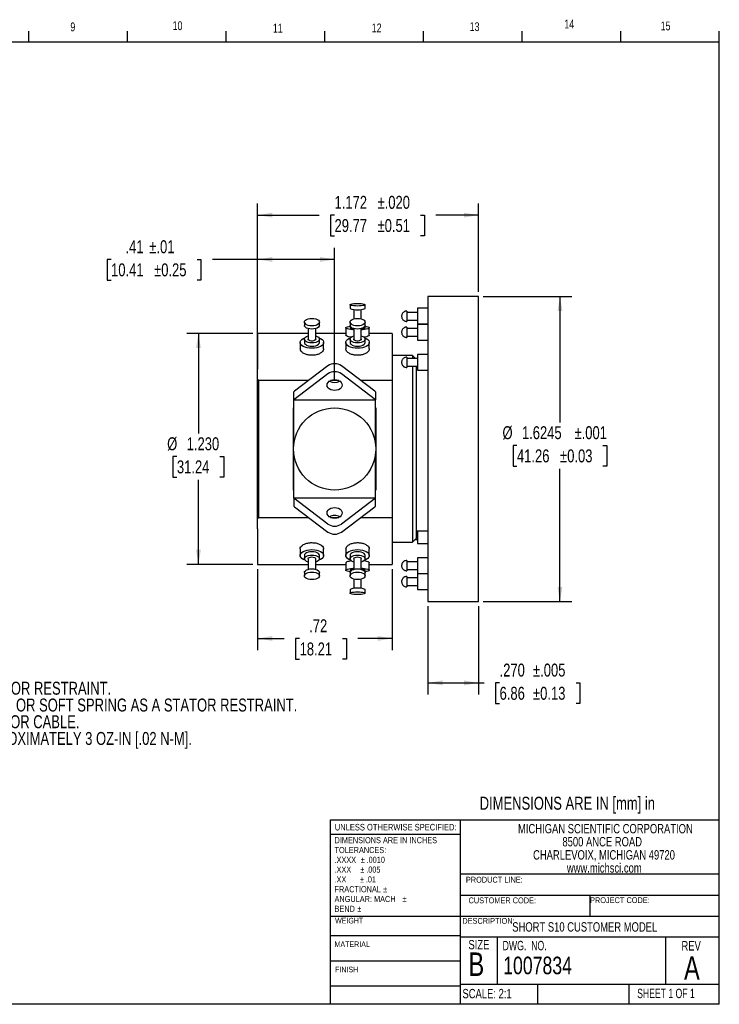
# Model space of a CAD drawing. Header units: inches. Extents: x 0.5 to 16.4, y 0.4 to 10.9.
# Tile 12 of 12: x 8.9 to 16.4, y 0.4 to 10.9. Entities that reach past the tile are written whole.
import ezdxf

# ---------------------------------------------------------------- set-up
doc = ezdxf.new("R2010")
doc.units = ezdxf.units.IN
doc.header["$MEASUREMENT"] = 0
for name, color, linetype in [('BORDER', 1, 'Continuous'), ('DIMENSIONS', 150, 'Continuous'), ('OBJECT', 1, 'Continuous'), ('TEXT', 7, 'Continuous')]:
    doc.layers.add(name, color=color, linetype=linetype)
doc.styles.add('SLDTEXTSTYLE0', font='TXT', dxfattribs={"width": 0.75})
doc.styles.add('SLDTEXTSTYLE1', font='TXT', dxfattribs={"width": 0.694444})
doc.styles.add('SLDTEXTSTYLE2', font='TXT', dxfattribs={"width": 0.6875})
doc.dimstyles.new('SLDDIMSTYLE2', dxfattribs={"dimtxt": 0.137795, "dimasz": 0.156, "dimexe": 0, "dimexo": 0.0625, "dimgap": 0.034449, "dimtad": 0, "dimtih": 1, "dimtoh": 1, "dimdec": 3, "dimlfac": 0.5, "dimrnd": 1e-09, "dimzin": 4, "dimdsep": 46, "dimtxsty": 'SLDTEXTSTYLE0', "dimsah": 1, "dimcen": 0.09, "dimadec": 0, "dimazin": 1, "dimtfac": 1, "dimtdec": 3, "dimtofl": 0, "dimtmove": 0, "dimatfit": 3, "dimfxl": 0, "dimfrac": 2, "dimtolj": 1, "dimtzin": 12, "dimarcsym": 0})
doc.dimstyles.new('SLDDIMSTYLE3', dxfattribs={"dimtxt": 0.137795, "dimasz": 0.156, "dimexe": 0, "dimexo": 0.0625, "dimgap": 0.034449, "dimtad": 0, "dimtih": 1, "dimtoh": 1, "dimdec": 4, "dimlfac": 0.5, "dimrnd": 1e-09, "dimzin": 12, "dimdsep": 46, "dimtxsty": 'SLDTEXTSTYLE0', "dimsah": 1, "dimcen": 0.09, "dimadec": 0, "dimazin": 3, "dimtol": 1, "dimtp": 0.001, "dimtm": 0.001, "dimtfac": 1, "dimtdec": 3, "dimtofl": 0, "dimtmove": 0, "dimatfit": 3, "dimfxl": 0, "dimfrac": 2, "dimtolj": 1, "dimarcsym": 0})
doc.dimstyles.new('SLDDIMSTYLE4', dxfattribs={"dimtxt": 0.137795, "dimasz": 0.156, "dimexe": 0, "dimexo": 0.0625, "dimgap": 0.034449, "dimtad": 0, "dimtih": 1, "dimtoh": 1, "dimdec": 3, "dimlfac": 0.5, "dimrnd": 1e-09, "dimzin": 4, "dimdsep": 46, "dimtxsty": 'SLDTEXTSTYLE0', "dimsah": 1, "dimcen": 0.09, "dimadec": 0, "dimazin": 1, "dimtol": 1, "dimtp": 0.005, "dimtm": 0.005, "dimtfac": 1, "dimtdec": 3, "dimtofl": 0, "dimtmove": 0, "dimatfit": 3, "dimfxl": 0, "dimfrac": 2, "dimtolj": 1, "dimarcsym": 0})
doc.dimstyles.new('SLDDIMSTYLE5', dxfattribs={"dimtxt": 0.137795, "dimasz": 0.156, "dimexe": 0, "dimexo": 0.0625, "dimgap": 0.034449, "dimtad": 0, "dimtih": 1, "dimtoh": 1, "dimlfac": 0.5, "dimrnd": 1e-09, "dimzin": 12, "dimdsep": 46, "dimtxsty": 'SLDTEXTSTYLE0', "dimsah": 1, "dimcen": 0.09, "dimadec": 0, "dimazin": 3, "dimtfac": 1, "dimtdec": 3, "dimtofl": 0, "dimtmove": 0, "dimatfit": 3, "dimfxl": 0, "dimfrac": 2, "dimtolj": 1, "dimtzin": 12, "dimarcsym": 0})
doc.dimstyles.new('SLDDIMSTYLE6', dxfattribs={"dimtxt": 0.137795, "dimasz": 0.156, "dimexe": 0, "dimexo": 0.0625, "dimgap": 0.034449, "dimtad": 0, "dimtih": 1, "dimtoh": 1, "dimdec": 3, "dimlfac": 0.5, "dimrnd": 1e-09, "dimzin": 12, "dimdsep": 46, "dimtxsty": 'SLDTEXTSTYLE0', "dimsah": 1, "dimcen": 0.09, "dimadec": 0, "dimazin": 3, "dimtol": 1, "dimtp": 0.02, "dimtm": 0.02, "dimtfac": 1, "dimtdec": 3, "dimtofl": 0, "dimtmove": 0, "dimatfit": 3, "dimfxl": 0, "dimfrac": 2, "dimtolj": 1, "dimarcsym": 0})
doc.dimstyles.new('SLDDIMSTYLE7', dxfattribs={"dimtxt": 0.137795, "dimasz": 0.156, "dimexe": 0, "dimexo": 0.0625, "dimgap": 0.034449, "dimtad": 0, "dimtih": 1, "dimtoh": 1, "dimlfac": 0.5, "dimrnd": 1e-09, "dimzin": 12, "dimdsep": 46, "dimtxsty": 'SLDTEXTSTYLE0', "dimsah": 1, "dimcen": 0.09, "dimadec": 0, "dimazin": 3, "dimtol": 1, "dimtp": 0.01, "dimtm": 0.01, "dimtfac": 1, "dimtofl": 0, "dimtmove": 0, "dimatfit": 3, "dimfxl": 0, "dimfrac": 2, "dimtolj": 1, "dimarcsym": 0})

# ---------------------------------------------------------------- blocks, each defined once
blk = doc.blocks.new('SW_NOTE_0')
at = {"layer": 'DIMENSIONS', "color": 0, "attachment_point": 1, "style": 'SLDTEXTSTYLE0'}
for s, insert, char_height in [('Details and specifications provided in this document are purely for informational purposes and are subject to alterations. No', (0, 0.178), 0.137795), ('liability is accepted for errors or omissions. ©2020 Michigan Scientific Corporation', (0, -0.001), 0.1378)]:
    blk.add_mtext(s, dxfattribs=dict(at, insert=insert, char_height=char_height))
blk = doc.blocks.new('SW_NOTE_0_1')
at = {"layer": 'TEXT', "color": 0, "char_height": 0.065, "attachment_point": 1, "style": 'SLDTEXTSTYLE0'}
for s, insert in [('DIMENSIONS ARE IN INCHES', (0, 0.084)), ('TOLERANCES:', (0, -0.021)), ('.XXXX', (0, -0.125)), ('%%p', (0.279, -0.125)), ('.0010', (0.341, -0.125)), ('.XXX', (0, -0.229)), ('%%p', (0.275, -0.229)), ('.005', (0.337, -0.229)), ('.XX', (0, -0.334)), ('%%p', (0.271, -0.334)), ('.01', (0.333, -0.334)), ('FRACTIONAL', (0, -0.438)), ('%%p', (0.518, -0.438)), ('ANGULAR: MACH', (0, -0.542)), ('%%p', (0.723, -0.542)), ('BEND', (0, -0.647)), ('%%p', (0.242, -0.647))]:
    blk.add_mtext(s, dxfattribs=dict(at, insert=insert))
blk = doc.blocks.new('SW_NOTE_0_2')
at = {"layer": 'TEXT', "color": 0, "char_height": 0.1, "attachment_point": 2, "style": 'SLDTEXTSTYLE0'}
for s, insert in [('MICHIGAN SCIENTIFIC CORPORATION', (1.219, 0.129)), ('8500 ANCE ROAD', (1.185, -0.01)), ('CHARLEVOIX, MICHIGAN 49720', (1.204, -0.15)), ('www.michsci.com', (1.207, -0.289))]:
    blk.add_mtext(s, dxfattribs=dict(at, insert=insert))
blk = doc.blocks.new('SW_NOTE_0_5')
at = {"layer": 'DIMENSIONS', "color": 0, "char_height": 0.1378, "attachment_point": 1, "style": 'SLDTEXTSTYLE0'}
for s, insert in [('TABS TO ATTACH STATOR RESTRAINT.', (0.022, 0.067)), ('USE A FLEXIBLE CABLE OR SOFT SPRING AS A STATOR RESTRAINT.', (0.022, -0.112)), ('DO NOT USE THE STATOR CABLE.', (0.022, -0.29)), ('UNIT TORQUE IS APPROXIMATELY 3 OZ-IN [.02 N-M].', (0.022, -0.468))]:
    blk.add_mtext(s, dxfattribs=dict(at, insert=insert))
blk = doc.blocks.new('_D_1')
at = {"layer": 'DIMENSIONS'}
for p, q in [((11.411, 7.536), (10.706, 7.536)), ((10.831, 7.536), (10.831, 6.471)), ((10.602, 6.225), (10.56, 6.225)), ((10.56, 6.225), (10.56, 6.006)), ((11.06, 6.225), (11.102, 6.225)), ((11.102, 6.225), (11.102, 6.006)), ((10.56, 6.006), (10.602, 6.006)), ((10.831, 5.076), (10.831, 5.978)), ((11.102, 6.006), (11.06, 6.006)), ((11.411, 5.076), (10.706, 5.076))]:
    blk.add_line(p, q, dxfattribs=at)
for points in [[(10.831, 7.536), (10.805, 7.38), (10.857, 7.38)], [(10.831, 5.076), (10.857, 5.232), (10.805, 5.232)]]:
    blk.add_solid(points, dxfattribs=at)
at = {"layer": 'DIMENSIONS', "char_height": 0.1378, "attachment_point": 1, "style": 'SLDTEXTSTYLE0'}
for s, insert in [('%%c', (10.498, 6.43)), ('1.230', (10.706, 6.43)), ('31.24', (10.602, 6.184))]:
    blk.add_mtext(s, dxfattribs=dict(at, insert=insert))
blk = doc.blocks.new('_D_2')
at = {"layer": 'DIMENSIONS'}
for p, q in [((13.864, 7.93), (14.805, 7.93)), ((14.68, 7.93), (14.68, 6.589)), ((14.222, 6.342), (14.18, 6.342)), ((14.18, 6.342), (14.18, 6.123)), ((15.138, 6.342), (15.18, 6.342)), ((15.18, 6.342), (15.18, 6.123)), ((14.18, 6.123), (14.222, 6.123)), ((14.68, 4.681), (14.68, 6.095)), ((15.18, 6.123), (15.138, 6.123)), ((13.864, 4.681), (14.805, 4.681))]:
    blk.add_line(p, q, dxfattribs=at)
for points in [[(14.68, 7.93), (14.654, 7.774), (14.706, 7.774)], [(14.68, 4.681), (14.706, 4.837), (14.654, 4.837)]]:
    blk.add_solid(points, dxfattribs=at)
at = {"layer": 'DIMENSIONS', "char_height": 0.1378, "attachment_point": 1, "style": 'SLDTEXTSTYLE0'}
for s, insert in [('%%c', (14.068, 6.548)), ('1.6245', (14.275, 6.548)), ('±.001', (14.835, 6.548)), ('41.26', (14.222, 6.301)), ('±0.03', (14.681, 6.301))]:
    blk.add_mtext(s, dxfattribs=dict(at, insert=insert))
blk = doc.blocks.new('_D_3')
at = {"layer": 'DIMENSIONS'}
for p, q in [((13.274, 4.631), (13.274, 3.69)), ((13.814, 4.631), (13.814, 3.69)), ((13.274, 3.815), (13.814, 3.815)), ((13.814, 3.815), (13.874, 3.815)), ((14.037, 3.814), (13.995, 3.814)), ((13.995, 3.814), (13.995, 3.595)), ((14.851, 3.814), (14.893, 3.814)), ((14.893, 3.814), (14.893, 3.595)), ((13.995, 3.595), (14.037, 3.595)), ((14.893, 3.595), (14.851, 3.595))]:
    blk.add_line(p, q, dxfattribs=at)
for points in [[(13.274, 3.815), (13.43, 3.789), (13.43, 3.841)], [(13.814, 3.815), (13.658, 3.841), (13.658, 3.789)]]:
    blk.add_solid(points, dxfattribs=at)
at = {"layer": 'DIMENSIONS', "char_height": 0.1378, "attachment_point": 1, "style": 'SLDTEXTSTYLE0'}
for s, insert in [('.270', (14.037, 4.02)), ('±.005', (14.393, 4.02)), ('6.86', (14.037, 3.773)), ('±0.13', (14.393, 3.773))]:
    blk.add_mtext(s, dxfattribs=dict(at, insert=insert))
blk = doc.blocks.new('_D_4')
at = {"layer": 'DIMENSIONS'}
for p, q in [((11.461, 5.026), (11.461, 4.163)), ((12.895, 5.026), (12.895, 4.163)), ((11.461, 4.288), (11.745, 4.288)), ((11.908, 4.286), (11.866, 4.286)), ((11.866, 4.286), (11.866, 4.068)), ((12.366, 4.286), (12.408, 4.286)), ((12.408, 4.286), (12.408, 4.068)), ((12.895, 4.288), (12.529, 4.288)), ((11.866, 4.068), (11.908, 4.068)), ((12.408, 4.068), (12.366, 4.068))]:
    blk.add_line(p, q, dxfattribs=at)
for points in [[(11.461, 4.288), (11.617, 4.262), (11.617, 4.314)], [(12.895, 4.288), (12.739, 4.314), (12.739, 4.262)]]:
    blk.add_solid(points, dxfattribs=at)
at = {"layer": 'DIMENSIONS', "char_height": 0.1378, "attachment_point": 1, "style": 'SLDTEXTSTYLE0'}
for s, insert in [('.72', (12.01, 4.492)), ('18.21', (11.908, 4.245))]:
    blk.add_mtext(s, dxfattribs=dict(at, insert=insert))
blk = doc.blocks.new('_D_5')
at = {"layer": 'DIMENSIONS'}
for p, q in [((11.461, 7.586), (11.461, 8.921)), ((13.814, 7.98), (13.814, 8.921)), ((11.461, 8.796), (12.117, 8.796)), ((12.28, 8.795), (12.238, 8.795)), ((12.238, 8.795), (12.238, 8.577)), ((13.195, 8.795), (13.237, 8.795)), ((13.237, 8.795), (13.237, 8.577)), ((13.814, 8.796), (13.358, 8.796)), ((12.238, 8.577), (12.28, 8.577)), ((13.237, 8.577), (13.195, 8.577))]:
    blk.add_line(p, q, dxfattribs=at)
for points in [[(11.461, 8.796), (11.617, 8.77), (11.617, 8.822)], [(13.814, 8.796), (13.658, 8.822), (13.658, 8.77)]]:
    blk.add_solid(points, dxfattribs=at)
at = {"layer": 'DIMENSIONS', "char_height": 0.1378, "attachment_point": 1, "style": 'SLDTEXTSTYLE0'}
for s, insert in [('1.172', (12.28, 9.001)), ('±.020', (12.738, 9.001)), ('29.77', (12.28, 8.754)), ('±0.51', (12.738, 8.754))]:
    blk.add_mtext(s, dxfattribs=dict(at, insert=insert))
blk = doc.blocks.new('_D_6')
at = {"layer": 'DIMENSIONS'}
for p, q in [((11.461, 6.356), (11.461, 8.449)), ((12.281, 7.036), (12.281, 8.449)), ((9.901, 8.323), (9.859, 8.323)), ((9.859, 8.323), (9.859, 8.104)), ((10.816, 8.323), (10.858, 8.323)), ((10.858, 8.323), (10.858, 8.104)), ((11.461, 8.324), (10.979, 8.324)), ((12.281, 8.324), (11.461, 8.324)), ((9.859, 8.104), (9.901, 8.104)), ((10.858, 8.104), (10.816, 8.104))]:
    blk.add_line(p, q, dxfattribs=at)
for points in [[(11.461, 8.324), (11.617, 8.298), (11.617, 8.35)], [(12.281, 8.324), (12.125, 8.35), (12.125, 8.298)]]:
    blk.add_solid(points, dxfattribs=at)
at = {"layer": 'DIMENSIONS', "char_height": 0.1378, "attachment_point": 1, "style": 'SLDTEXTSTYLE0'}
for s, insert in [('.41', (10.054, 8.528)), ('±.01', (10.308, 8.528)), ('10.41', (9.901, 8.282)), ('±0.25', (10.359, 8.282))]:
    blk.add_mtext(s, dxfattribs=dict(at, insert=insert))

msp = doc.modelspace()

# ---------------------------------------------------------------- linework, layer by layer
at = {"layer": 'BORDER'}
for p, q in [((9.02625, 10.64207), (9.02625, 10.75404)), ((10.07625, 10.64207), (10.07625, 10.75404)), ((11.12625, 10.64207), (11.12625, 10.75404)), ((12.17625, 10.64207), (12.17625, 10.75404)), ((13.22625, 10.64207), (13.22625, 10.75404)), ((14.27625, 10.64207), (14.27625, 10.75404)), ((15.32625, 10.64207), (15.32625, 10.75404)), ((16.37625, 10.64207), (16.37625, 10.75404)), ((0.62625, 10.64207), (16.37625, 10.64207)), ((16.37625, 0.39207), (16.37625, 10.64207)), ((12.23608, 0.39207), (12.23608, 2.35642)), ((12.23608, 2.35642), (16.37625, 2.35642)), ((13.61753, 2.35642), (13.61753, 0.39207)), ((13.61753, 2.35642), (13.61753, 0.39207)), ((13.61753, 2.20208), (12.23608, 2.20208)), ((13.61753, 1.78004), (16.37625, 1.78004)), ((13.61753, 1.55532), (16.37625, 1.55532)), ((14.99689, 1.55532), (14.99689, 1.33102)), ((12.23608, 1.33236), (13.61753, 1.33236)), ((13.61753, 1.33102), (16.37625, 1.33102)), ((12.23608, 1.1258), (13.61753, 1.1258)), ((13.61753, 1.11194), (16.37625, 1.11194)), ((14.01308, 1.11194), (14.01308, 0.60496)), ((15.80432, 1.11194), (15.80432, 0.60496)), ((12.23608, 0.8558), (13.61753, 0.8558)), ((12.23608, 0.58835), (13.61753, 0.58835)), ((13.61753, 0.60496), (16.37625, 0.60496)), ((14.44067, 0.60496), (14.44067, 0.39207)), ((15.41258, 0.60496), (15.41258, 0.39207)), ((16.37625, 0.39207), (0.62625, 0.39207))]:
    msp.add_line(p, q, dxfattribs=at)
at = {"layer": 'OBJECT', "linetype": 'Continuous', "lineweight": 25}
for p, q in [((13.81397, 7.9302), (13.27397, 7.9302)), ((13.27397, 7.9302), (13.27397, 4.6812)), ((13.81397, 4.6812), (13.81397, 7.9302)), ((12.44507, 7.842), (12.44507, 7.80261)), ((12.48507, 7.79058), (12.48507, 7.69134)), ((12.56507, 7.69134), (12.56507, 7.79058)), ((12.60507, 7.80261), (12.60507, 7.842)), ((13.04897, 7.7739), (13.04897, 7.72961)), ((13.16397, 7.7589), (13.04897, 7.7589)), ((13.27397, 7.8039), (13.16397, 7.8039)), ((13.16397, 7.8039), (13.16397, 7.6339)), ((11.95907, 7.6567), (11.95907, 7.62206)), ((12.11907, 7.62206), (12.11907, 7.6567)), ((12.44507, 7.6567), (12.44507, 7.62206)), ((12.60507, 7.62206), (12.60507, 7.6567)), ((13.04897, 7.72961), (13.04897, 7.6639)), ((13.04897, 7.6789), (13.16397, 7.6789)), ((11.99907, 7.58742), (11.99907, 7.47484)), ((12.07907, 7.47484), (12.07907, 7.58742)), ((12.40007, 7.5958), (12.40007, 7.51684)), ((12.44507, 7.62206), (12.44507, 7.5958)), ((12.48507, 7.58742), (12.48507, 7.47484)), ((12.56507, 7.47484), (12.56507, 7.58742)), ((12.60507, 7.5958), (12.60507, 7.62206)), ((12.65007, 7.51684), (12.65007, 7.5958)), ((13.04897, 7.60345), (13.04897, 7.54006)), ((13.16397, 7.58845), (13.04897, 7.58845)), ((13.16397, 7.6339), (13.27397, 7.6339)), ((13.27397, 7.63345), (13.16397, 7.63345)), ((13.16397, 7.63345), (13.16397, 7.46345)), ((11.99907, 7.5357), (11.46107, 7.5357)), ((11.46107, 7.5357), (11.46107, 7.15611)), ((11.95907, 7.47484), (11.95907, 7.4402)), ((12.40007, 7.5357), (12.07907, 7.5357)), ((12.11907, 7.4402), (12.11907, 7.47484)), ((12.44507, 7.47484), (12.44507, 7.4402)), ((12.60507, 7.4402), (12.60507, 7.47484)), ((12.89502, 7.5357), (12.65007, 7.5357)), ((12.89502, 7.5357), (12.89502, 7.15611)), ((13.04897, 7.54006), (13.04897, 7.49345)), ((13.04897, 7.50845), (13.16397, 7.50845)), ((13.16397, 7.46345), (13.27397, 7.46345)), ((11.91407, 7.4402), (11.91407, 7.37078)), ((12.16407, 7.37078), (12.16407, 7.4402)), ((12.40007, 7.4402), (12.40007, 7.37076)), ((12.65007, 7.37076), (12.65007, 7.4402)), ((13.10907, 7.2997), (12.89502, 7.2997)), ((13.04897, 7.2831), (13.04897, 7.20163)), ((13.16397, 7.2681), (13.04897, 7.2681)), ((13.14067, 7.2681), (13.10907, 7.2997)), ((13.10907, 7.2997), (13.10907, 7.2681)), ((13.27397, 7.3131), (13.16397, 7.3131)), ((13.16397, 7.3131), (13.16397, 7.1431)), ((11.46107, 7.04839), (11.46107, 7.15611)), ((12.2079, 7.19003), (11.85404, 6.92141)), ((12.7081, 6.92141), (12.35424, 7.19003)), ((12.89502, 7.15611), (12.89502, 7.03414)), ((13.04897, 7.20163), (13.04897, 7.1731)), ((13.04897, 7.1881), (13.16397, 7.1881)), ((13.10907, 7.1881), (13.10907, 5.3117)), ((13.14907, 7.1881), (13.14907, 5.3517)), ((13.16397, 7.1757), (13.14907, 7.1757)), ((13.16397, 7.1431), (13.27397, 7.1431)), ((11.46107, 5.56302), (11.46107, 7.04839)), ((11.47107, 7.03414), (11.47107, 5.57726)), ((12.00255, 7.03414), (11.47107, 7.03414)), ((12.2079, 7.10517), (11.84632, 6.8307)), ((12.32553, 7.03414), (12.23661, 7.03414)), ((12.71582, 6.8307), (12.35424, 7.10517)), ((12.89502, 7.03414), (12.55959, 7.03414)), ((12.89502, 7.03414), (12.89502, 5.57726)), ((11.84632, 6.8307), (11.84632, 6.91538)), ((11.84632, 6.8307), (12.71582, 6.8307)), ((11.84632, 6.35896), (11.84632, 6.8307)), ((12.71582, 6.91538), (12.71582, 6.8307)), ((12.71582, 6.35896), (12.71582, 6.8307)), ((11.84357, 6.7432), (11.84632, 6.7432)), ((11.84357, 6.32663), (11.84357, 6.7432)), ((12.71582, 6.7432), (12.71857, 6.7432)), ((12.71857, 6.7432), (12.71857, 6.32663)), ((11.84632, 6.58131), (11.84357, 6.58131)), ((12.71857, 6.58131), (12.71582, 6.58131)), ((11.84357, 5.8682), (11.84357, 6.28478)), ((11.84632, 5.7807), (11.84632, 6.25244)), ((12.71582, 5.7807), (12.71582, 6.25244)), ((12.71857, 6.28478), (12.71857, 5.8682)), ((11.84357, 6.0301), (11.84632, 6.0301)), ((12.71582, 6.0301), (12.71857, 6.0301)), ((11.84632, 5.8682), (11.84357, 5.8682)), ((12.2079, 5.50623), (11.84632, 5.7807)), ((12.71582, 5.7807), (11.84632, 5.7807)), ((11.84632, 5.7807), (11.84632, 5.69602)), ((12.71582, 5.7807), (12.35424, 5.50623)), ((12.71857, 5.8682), (12.71582, 5.8682)), ((12.71582, 5.69602), (12.71582, 5.7807)), ((11.85404, 5.68999), (12.2079, 5.42138)), ((12.35424, 5.42138), (12.7081, 5.68999)), ((11.46107, 5.4553), (11.46107, 5.56302)), ((11.47107, 5.57726), (12.00255, 5.57726)), ((12.23661, 5.57726), (12.32553, 5.57726)), ((12.55959, 5.57726), (12.89502, 5.57726)), ((12.89502, 5.57726), (12.89502, 5.4553)), ((11.46107, 5.4553), (11.46107, 5.0757)), ((12.89502, 5.4553), (12.89502, 5.0757)), ((13.10907, 5.3117), (13.14907, 5.3517)), ((13.14907, 5.4357), (13.27397, 5.4357)), ((13.16397, 5.4233), (13.14907, 5.4233)), ((13.16397, 5.4357), (13.16397, 5.2983)), ((12.89502, 5.3117), (13.10907, 5.3117)), ((13.14067, 5.3433), (13.16397, 5.3433)), ((13.16397, 5.2983), (13.27397, 5.2983)), ((11.91407, 5.24054), (11.91407, 5.17121)), ((11.95907, 5.17121), (11.95907, 5.13657)), ((12.11907, 5.13657), (12.11907, 5.17121)), ((12.16407, 5.17121), (12.16407, 5.24054)), ((12.40007, 5.24052), (12.40007, 5.17121)), ((12.44507, 5.17121), (12.44507, 5.13657)), ((12.60507, 5.13657), (12.60507, 5.17121)), ((12.65007, 5.17121), (12.65007, 5.24052)), ((13.27397, 5.14796), (13.16397, 5.14796)), ((13.16397, 5.14796), (13.16397, 4.97796)), ((11.46107, 5.0757), (11.99907, 5.0757)), ((11.99907, 5.13657), (11.99907, 5.02398)), ((12.07907, 5.02398), (12.07907, 5.13657)), ((12.07907, 5.0757), (12.40007, 5.0757)), ((12.40007, 5.09442), (12.40007, 5.0156)), ((12.43507, 5.11247), (12.4575, 5.11666)), ((12.48507, 5.13657), (12.48507, 5.02398)), ((12.56507, 5.02398), (12.56507, 5.13657)), ((12.65007, 5.0156), (12.65007, 5.09442)), ((12.65007, 5.0757), (12.89502, 5.0757)), ((13.04897, 5.11796), (13.04897, 5.01214)), ((13.16397, 5.10296), (13.04897, 5.10296)), ((11.95907, 4.98934), (11.95907, 4.9547)), ((12.11907, 4.9547), (12.11907, 4.98934)), ((12.44507, 5.0156), (12.44507, 4.98934)), ((12.44507, 4.98934), (12.44507, 4.9547)), ((12.60507, 4.98934), (12.60507, 5.0156)), ((12.60507, 4.9547), (12.60507, 4.98934)), ((13.04897, 5.02296), (13.16397, 5.02296)), ((13.04897, 5.01214), (13.04897, 5.00796)), ((13.04897, 4.94745), (13.04897, 4.83756)), ((13.16397, 4.9325), (13.04897, 4.9325)), ((13.16397, 4.97796), (13.27397, 4.97796)), ((13.27397, 4.9775), (13.16397, 4.9775)), ((13.16397, 4.9775), (13.16397, 4.8075)), ((12.48507, 4.92006), (12.48507, 4.82083)), ((12.56507, 4.82083), (12.56507, 4.92006)), ((13.04897, 4.8525), (13.16397, 4.8525)), ((13.04897, 4.83756), (13.04897, 4.8375)), ((12.44507, 4.80879), (12.44507, 4.7694)), ((12.60507, 4.7694), (12.60507, 4.80879)), ((13.16397, 4.8075), (13.27397, 4.8075)), ((13.27397, 4.6812), (13.81397, 4.6812))]:
    msp.add_line(p, q, dxfattribs=at)
at = {"layer": 'OBJECT', "linetype": 'Continuous', "lineweight": 25, "flags": 128}
for points in [[(12.52507, 7.85589), (12.54578, 7.85542), (12.56507, 7.85403), (12.58164, 7.85183), (12.59435, 7.84895), (12.60234, 7.8456), (12.60507, 7.842), (12.60234, 7.83841), (12.59435, 7.83506), (12.58164, 7.83218), (12.56507, 7.82997), (12.54578, 7.82858), (12.52507, 7.82811), (12.50436, 7.82858), (12.48507, 7.82997), (12.4685, 7.83218), (12.45579, 7.83506), (12.4478, 7.83841), (12.44507, 7.842), (12.4478, 7.8456), (12.45579, 7.84895), (12.4685, 7.85183), (12.48507, 7.85403), (12.50436, 7.85542), (12.52507, 7.85589)], [(12.03907, 7.6967), (12.05978, 7.69534), (12.07907, 7.69134), (12.09564, 7.68499), (12.10835, 7.6767), (12.11634, 7.66705), (12.11907, 7.6567), (12.11634, 7.64635), (12.10835, 7.6367), (12.09564, 7.62842), (12.07907, 7.62206), (12.05978, 7.61807), (12.03907, 7.6167), (12.01836, 7.61807), (11.99907, 7.62206), (11.9825, 7.62842), (11.96979, 7.6367), (11.9618, 7.64635), (11.95907, 7.6567), (11.9618, 7.66705), (11.96979, 7.6767), (11.9825, 7.68499), (11.99907, 7.69134), (12.01836, 7.69534), (12.03907, 7.6967)], [(12.52507, 7.6967), (12.54578, 7.69534), (12.56507, 7.69134), (12.58164, 7.68499), (12.59435, 7.6767), (12.60234, 7.66705), (12.60507, 7.6567), (12.60234, 7.64635), (12.59435, 7.6367), (12.58164, 7.62842), (12.56507, 7.62206), (12.54578, 7.61807), (12.52507, 7.6167), (12.50436, 7.61807), (12.48507, 7.62206), (12.4685, 7.62842), (12.45579, 7.6367), (12.4478, 7.64635), (12.44507, 7.6567), (12.4478, 7.66705), (12.45579, 7.6767), (12.4685, 7.68499), (12.48507, 7.69134), (12.50436, 7.69534), (12.52507, 7.6967)], [(12.11907, 7.62206), (12.11634, 7.61171), (12.10835, 7.60206), (12.09564, 7.59378), (12.07907, 7.58742), (12.05978, 7.58342), (12.03907, 7.58206), (12.01836, 7.58342), (11.99907, 7.58742), (11.9825, 7.59378), (11.96979, 7.60206), (11.9618, 7.61171), (11.95907, 7.62206)], [(12.48507, 7.57524), (12.47423, 7.57597), (12.4516, 7.57824), (12.43218, 7.58128), (12.41682, 7.58495), (12.40619, 7.58909), (12.40075, 7.59353), (12.40075, 7.59807), (12.40619, 7.60251), (12.41682, 7.60665), (12.43218, 7.61032), (12.44507, 7.61248)], [(12.60507, 7.62206), (12.60234, 7.61171), (12.59435, 7.60206), (12.58164, 7.59378), (12.56507, 7.58742), (12.54578, 7.58342), (12.52507, 7.58206), (12.50436, 7.58342), (12.48507, 7.58742), (12.4685, 7.59378), (12.45579, 7.60206), (12.4478, 7.61171), (12.44507, 7.62206)], [(12.60507, 7.61248), (12.61796, 7.61032), (12.63332, 7.60665), (12.64395, 7.60251), (12.64939, 7.59807), (12.64939, 7.59353), (12.64395, 7.58909), (12.63332, 7.58495), (12.61796, 7.58128), (12.59854, 7.57824), (12.57591, 7.57597), (12.56507, 7.57524)], [(12.03907, 7.3777), (12.01308, 7.37906), (11.98823, 7.3831), (11.9656, 7.38963), (11.94618, 7.39838), (11.93082, 7.40895), (11.92019, 7.42088), (11.91475, 7.43366), (11.91475, 7.44673), (11.92019, 7.45951), (11.93082, 7.47145), (11.94618, 7.48202), (11.9656, 7.49076), (11.96572, 7.4908)], [(12.07907, 7.50948), (12.09564, 7.50312), (12.10835, 7.49484), (12.11634, 7.48519), (12.11907, 7.47484), (12.11634, 7.46448), (12.10835, 7.45484), (12.09564, 7.44655), (12.07907, 7.4402), (12.05978, 7.4362), (12.03907, 7.43484), (12.01836, 7.4362), (11.99907, 7.4402), (11.9825, 7.44655), (11.96979, 7.45484), (11.9618, 7.46448), (11.95907, 7.47484), (11.9618, 7.48519), (11.96979, 7.49484), (11.9825, 7.50312), (11.99907, 7.50948), (11.99907, 7.50948)], [(12.07907, 7.47484), (12.07754, 7.46936), (12.07099, 7.46278), (12.06013, 7.45783), (12.04642, 7.45518), (12.03172, 7.45518), (12.01801, 7.45783), (12.00715, 7.46278), (12.0006, 7.46936), (11.99907, 7.47484)], [(12.11242, 7.4908), (12.11254, 7.49076), (12.13196, 7.48202), (12.14732, 7.47145), (12.15795, 7.45951), (12.16339, 7.44673), (12.16339, 7.43366), (12.15795, 7.42088), (12.14732, 7.40895), (12.13196, 7.39838), (12.11254, 7.38963), (12.08991, 7.3831), (12.06506, 7.37906), (12.03907, 7.3777)], [(12.52507, 7.3777), (12.49908, 7.37906), (12.47423, 7.3831), (12.4516, 7.38963), (12.43218, 7.39838), (12.41682, 7.40895), (12.40619, 7.42088), (12.40075, 7.43366), (12.40075, 7.44673), (12.40619, 7.45951), (12.41682, 7.47145), (12.43218, 7.48202), (12.4516, 7.49076), (12.45172, 7.4908)], [(12.56507, 7.50948), (12.58164, 7.50312), (12.59435, 7.49484), (12.60234, 7.48519), (12.60507, 7.47484), (12.60234, 7.46448), (12.59435, 7.45484), (12.58164, 7.44655), (12.56507, 7.4402), (12.54578, 7.4362), (12.52507, 7.43484), (12.50436, 7.4362), (12.48507, 7.4402), (12.4685, 7.44655), (12.45579, 7.45484), (12.4478, 7.46448), (12.44507, 7.47484), (12.4478, 7.48519), (12.45579, 7.49484), (12.4685, 7.50312), (12.48507, 7.50948), (12.48507, 7.50948)], [(12.56507, 7.47484), (12.56354, 7.46936), (12.55699, 7.46278), (12.54613, 7.45783), (12.53242, 7.45518), (12.51772, 7.45518), (12.50401, 7.45783), (12.49315, 7.46278), (12.4866, 7.46936), (12.48507, 7.47484)], [(12.59842, 7.4908), (12.59854, 7.49076), (12.61796, 7.48202), (12.63332, 7.47145), (12.64395, 7.45951), (12.64939, 7.44673), (12.64939, 7.43366), (12.64395, 7.42088), (12.63332, 7.40895), (12.61796, 7.39838), (12.59854, 7.38963), (12.57591, 7.3831), (12.55106, 7.37906), (12.52507, 7.3777)], [(11.95907, 7.4402), (11.9618, 7.42984), (11.96979, 7.4202), (11.9825, 7.41191), (11.99907, 7.40555), (12.01836, 7.40156), (12.03907, 7.4002), (12.05978, 7.40156), (12.07907, 7.40555), (12.09564, 7.41191), (12.10835, 7.4202), (12.11634, 7.42984), (12.11907, 7.4402), (12.11907, 7.4402)], [(12.44507, 7.4402), (12.4478, 7.42984), (12.45579, 7.4202), (12.4685, 7.41191), (12.48507, 7.40555), (12.50436, 7.40156), (12.52507, 7.4002), (12.54578, 7.40156), (12.56507, 7.40555), (12.58164, 7.41191), (12.59435, 7.4202), (12.60234, 7.42984), (12.60507, 7.4402), (12.60507, 7.4402)], [(12.28107, 7.04354), (12.30203, 7.04159), (12.32157, 7.03587), (12.33835, 7.02677), (12.35122, 7.0149), (12.35931, 7.00109), (12.36207, 6.98627), (12.35931, 6.97144), (12.35122, 6.95763), (12.33835, 6.94577), (12.32157, 6.93666), (12.30203, 6.93094), (12.28107, 6.92899), (12.26011, 6.93094), (12.24057, 6.93666), (12.22379, 6.94577), (12.21092, 6.95763), (12.20283, 6.97144), (12.20007, 6.98627), (12.20283, 7.00109), (12.21092, 7.0149), (12.22379, 7.02677), (12.24057, 7.03587), (12.26011, 7.04159), (12.28107, 7.04354)], [(12.28107, 5.68241), (12.30203, 5.68046), (12.32157, 5.67474), (12.33835, 5.66564), (12.35122, 5.65378), (12.35931, 5.63996), (12.36207, 5.62514), (12.35931, 5.61032), (12.35122, 5.5965), (12.33835, 5.58464), (12.32157, 5.57554), (12.30203, 5.56982), (12.28107, 5.56786), (12.26011, 5.56982), (12.24057, 5.57554), (12.22379, 5.58464), (12.21092, 5.5965), (12.20283, 5.61032), (12.20007, 5.62514), (12.20283, 5.63996), (12.21092, 5.65378), (12.22379, 5.66564), (12.24057, 5.67474), (12.26011, 5.68046), (12.28107, 5.68241)], [(11.96572, 5.1206), (11.9656, 5.12065), (11.94618, 5.12939), (11.93082, 5.13996), (11.92019, 5.1519), (11.91475, 5.16468), (11.91475, 5.17774), (11.92019, 5.19052), (11.93082, 5.20246), (11.94618, 5.21303), (11.9656, 5.22177), (11.98823, 5.22831), (12.01308, 5.23234), (12.03907, 5.23371), (12.06506, 5.23234), (12.08991, 5.22831), (12.11254, 5.22177), (12.13196, 5.21303), (12.14732, 5.20246), (12.15795, 5.19052), (12.16339, 5.17774), (12.16339, 5.16468), (12.15795, 5.1519), (12.14732, 5.13996), (12.13196, 5.12939), (12.11254, 5.12065), (12.11242, 5.1206)], [(12.03907, 5.21121), (12.01836, 5.20985), (11.99907, 5.20585), (11.9825, 5.19949), (11.96979, 5.19121), (11.9618, 5.18156), (11.95907, 5.17121)], [(11.99907, 5.10193), (11.9825, 5.10828), (11.96979, 5.11657), (11.9618, 5.12622), (11.95907, 5.13657), (11.9618, 5.14692), (11.96979, 5.15657), (11.9825, 5.16485), (11.99907, 5.17121), (12.01836, 5.17521), (12.03907, 5.17657)], [(11.99907, 5.13657), (11.99924, 5.13841), (12.00326, 5.14548), (12.01212, 5.15135), (12.02462, 5.15522), (12.03907, 5.15657)], [(12.11907, 5.17121), (12.11634, 5.18156), (12.10835, 5.19121), (12.09564, 5.19949), (12.07907, 5.20585), (12.05978, 5.20985), (12.03907, 5.21121)], [(12.03907, 5.17657), (12.05978, 5.17521), (12.07907, 5.17121), (12.09564, 5.16485), (12.10835, 5.15657), (12.11634, 5.14692), (12.11907, 5.13657), (12.11634, 5.12622), (12.10835, 5.11657), (12.09564, 5.10828), (12.07907, 5.10193)], [(12.03907, 5.15657), (12.05352, 5.15522), (12.06602, 5.15135), (12.07488, 5.14548), (12.0789, 5.13841), (12.07907, 5.13657)], [(12.45172, 5.1206), (12.4516, 5.12065), (12.43218, 5.12939), (12.41682, 5.13996), (12.40619, 5.1519), (12.40075, 5.16468), (12.40075, 5.17774), (12.40619, 5.19052), (12.41682, 5.20246), (12.43218, 5.21303), (12.4516, 5.22177), (12.47423, 5.22831), (12.49908, 5.23234), (12.52507, 5.23371), (12.55106, 5.23234), (12.57591, 5.22831), (12.59854, 5.22177), (12.61796, 5.21303), (12.63332, 5.20246), (12.64395, 5.19052), (12.64939, 5.17774), (12.64939, 5.16468), (12.64395, 5.1519), (12.63332, 5.13996), (12.61796, 5.12939), (12.59854, 5.12065), (12.59842, 5.1206)], [(12.52507, 5.21121), (12.50436, 5.20985), (12.48507, 5.20585), (12.4685, 5.19949), (12.45579, 5.19121), (12.4478, 5.18156), (12.44507, 5.17121)], [(12.48507, 5.10193), (12.4685, 5.10828), (12.45579, 5.11657), (12.4478, 5.12622), (12.44507, 5.13657), (12.4478, 5.14692), (12.45579, 5.15657), (12.4685, 5.16485), (12.48507, 5.17121), (12.50436, 5.17521), (12.52507, 5.17657)], [(12.48507, 5.13657), (12.48524, 5.13841), (12.48926, 5.14548), (12.49812, 5.15135), (12.51062, 5.15522), (12.52507, 5.15657)], [(12.60507, 5.17121), (12.60234, 5.18156), (12.59435, 5.19121), (12.58164, 5.19949), (12.56507, 5.20585), (12.54578, 5.20985), (12.52507, 5.21121)], [(12.52507, 5.17657), (12.54578, 5.17521), (12.56507, 5.17121), (12.58164, 5.16485), (12.59435, 5.15657), (12.60234, 5.14692), (12.60507, 5.13657), (12.60234, 5.12622), (12.59435, 5.11657), (12.58164, 5.10828), (12.56507, 5.10193)], [(12.52507, 5.15657), (12.53952, 5.15522), (12.55202, 5.15135), (12.56088, 5.14548), (12.5649, 5.13841), (12.56507, 5.13657)], [(12.44507, 4.99893), (12.43218, 5.00108), (12.41682, 5.00475), (12.40619, 5.0089), (12.40075, 5.01334), (12.40075, 5.01787), (12.40619, 5.02231), (12.41682, 5.02646), (12.43218, 5.03013), (12.4516, 5.03316), (12.47423, 5.03543), (12.48507, 5.03617)], [(12.56507, 5.03617), (12.57591, 5.03543), (12.59854, 5.03316), (12.61796, 5.03013), (12.63332, 5.02646), (12.64395, 5.02231), (12.64939, 5.01787), (12.64939, 5.01334), (12.64395, 5.0089), (12.63332, 5.00475), (12.61796, 5.00108), (12.60507, 4.99893)], [(11.95907, 4.98934), (11.9618, 4.9997), (11.96979, 5.00934), (11.9825, 5.01763), (11.99907, 5.02398), (12.01836, 5.02798), (12.03907, 5.02934)], [(12.03907, 4.9947), (12.05978, 4.99334), (12.07907, 4.98934), (12.09564, 4.98299), (12.10835, 4.9747), (12.11634, 4.96506), (12.11907, 4.9547), (12.11634, 4.94435), (12.10835, 4.9347), (12.09564, 4.92642), (12.07907, 4.92006), (12.05978, 4.91607), (12.03907, 4.9147), (12.01836, 4.91607), (11.99907, 4.92006), (11.9825, 4.92642), (11.96979, 4.9347), (11.9618, 4.94435), (11.95907, 4.9547), (11.9618, 4.96506), (11.96979, 4.9747), (11.9825, 4.98299), (11.99907, 4.98934), (12.01836, 4.99334), (12.03907, 4.9947)], [(12.03907, 5.02934), (12.05978, 5.02798), (12.07907, 5.02398), (12.09564, 5.01763), (12.10835, 5.00934), (12.11634, 4.9997), (12.11907, 4.98934)], [(12.44507, 4.98934), (12.4478, 4.9997), (12.45579, 5.00934), (12.4685, 5.01763), (12.48507, 5.02398), (12.50436, 5.02798), (12.52507, 5.02934)], [(12.52507, 4.9947), (12.54578, 4.99334), (12.56507, 4.98934), (12.58164, 4.98299), (12.59435, 4.9747), (12.60234, 4.96506), (12.60507, 4.9547), (12.60234, 4.94435), (12.59435, 4.9347), (12.58164, 4.92642), (12.56507, 4.92006), (12.54578, 4.91607), (12.52507, 4.9147), (12.50436, 4.91607), (12.48507, 4.92006), (12.4685, 4.92642), (12.45579, 4.9347), (12.4478, 4.94435), (12.44507, 4.9547), (12.4478, 4.96506), (12.45579, 4.9747), (12.4685, 4.98299), (12.48507, 4.98934), (12.50436, 4.99334), (12.52507, 4.9947)], [(12.52507, 5.02934), (12.54578, 5.02798), (12.56507, 5.02398), (12.58164, 5.01763), (12.59435, 5.00934), (12.60234, 4.9997), (12.60507, 4.98934)], [(12.52507, 4.78329), (12.54578, 4.78282), (12.56507, 4.78143), (12.58164, 4.77923), (12.59435, 4.77635), (12.60234, 4.773), (12.60507, 4.7694), (12.60234, 4.76581), (12.59435, 4.76246), (12.58164, 4.75958), (12.56507, 4.75737), (12.54578, 4.75598), (12.52507, 4.75551), (12.50436, 4.75598), (12.48507, 4.75737), (12.4685, 4.75958), (12.45579, 4.76246), (12.4478, 4.76581), (12.44507, 4.7694), (12.4478, 4.773), (12.45579, 4.77635), (12.4685, 4.77923), (12.48507, 4.78143), (12.50436, 4.78282), (12.52507, 4.78329)]]:
    msp.add_lwpolyline(points, dxfattribs=at)
at = {"layer": 'OBJECT', "linetype": 'Continuous', "lineweight": 25}
msp.add_circle((12.28107, 6.3057), 0.438, dxfattribs=at)
for centre, radius, start, end in [((12.52507, 7.98239), 0.19678, 246.011793, 293.988207), ((12.47956, 7.63796), 0.05446, 230.712417, 275.808599), ((12.57058, 7.63796), 0.05446, 264.191402, 309.287583), ((12.28107, 7.08433), 0.12855, 55.30502, 124.69498), ((12.28107, 6.99948), 0.12855, 55.305111, 124.694889), ((12.28107, 7.11841), 0.10493, 238.763206, 301.236794), ((12.2795, 5.49618), 0.10139, 89.11425, 121.413174), ((12.28264, 5.49618), 0.10139, 58.586814, 90.885768), ((12.28107, 5.61193), 0.12855, 235.305111, 304.694889), ((12.28107, 5.52707), 0.12855, 235.30502, 304.69498), ((12.47956, 4.97345), 0.05446, 84.191401, 129.287583), ((12.57058, 4.97345), 0.05446, 50.712417, 95.808598), ((12.50567, 4.69709), 0.12709, 81.220771, 118.481323), ((12.54447, 4.69709), 0.12709, 61.518674, 98.779232)]:
    msp.add_arc(centre, radius, start, end, dxfattribs=at)
for centre, major_axis, start_param, end_param in [((11.85404, 6.82242), (0.11865, 0.13116), 1.14274505, 1.201953), ((12.7081, 6.82242), (-0.11865, 0.13116), 5.0812323, 5.14044026), ((11.85404, 5.78899), (-0.11865, 0.13116), 1.93963965, 1.9988476), ((12.7081, 5.78899), (0.11865, 0.13116), 4.2843377, 4.34354566)]:
    msp.add_ellipse(centre, major_axis=major_axis, ratio=0.41274522, start_param=start_param, end_param=end_param, dxfattribs=at)
for points, knots in [([(13.04897, 7.7739), (13.04347, 7.77345), (13.0357, 7.7728), (13.02493, 7.76862), (13.01619, 7.76359), (13.00714, 7.75535), (12.99964, 7.74448), (12.99467, 7.7311), (12.9933, 7.71582), (12.99636, 7.70046), (13.00348, 7.68682), (13.01284, 7.67676), (13.02267, 7.67022), (13.0326, 7.66606), (13.04132, 7.66414), (13.04705, 7.66396), (13.04897, 7.6639)], [0, 0, 0, 0, 0.09528596, 0.13457506, 0.20015104, 0.26970798, 0.34594344, 0.42780022, 0.51539673, 0.60966602, 0.69640747, 0.77986763, 0.84605598, 0.90043728, 0.96650824, 1, 1, 1, 1]), ([(13.04897, 7.60345), (13.04347, 7.60299), (13.0357, 7.60235), (13.02493, 7.59817), (13.0162, 7.59314), (13.00715, 7.58491), (12.99966, 7.57406), (12.99469, 7.56071), (12.9933, 7.54544), (12.99633, 7.53008), (13.00343, 7.51644), (13.01277, 7.50636), (13.0226, 7.4998), (13.03251, 7.49564), (13.04125, 7.4937), (13.047, 7.49351), (13.04897, 7.49345)], [0, 0, 0, 0, 0.09531579, 0.13458451, 0.20011049, 0.26957705, 0.34569432, 0.42742629, 0.51493033, 0.60918212, 0.6959042, 0.77931562, 0.84561624, 0.89994046, 0.96569952, 1, 1, 1, 1]), ([(12.4565, 7.49495), (12.45208, 7.49558), (12.43532, 7.49799), (12.4155, 7.50459), (12.40077, 7.51179), (12.40154, 7.51552), (12.40182, 7.51685)], [0, 0, 0, 0, 0.1230554, 0.46687387, 0.81096371, 1, 1, 1, 1]), ([(12.64832, 7.51684), (12.64872, 7.51578), (12.65001, 7.51238), (12.63686, 7.50547), (12.61684, 7.49851), (12.59865, 7.49573), (12.59259, 7.4948)], [0, 0, 0, 0, 0.15233413, 0.49092517, 0.83034859, 1, 1, 1, 1]), ([(12.16257, 7.37073), (12.163, 7.36865), (12.16482, 7.35973), (12.15374, 7.34294), (12.13025, 7.32368), (12.09548, 7.30924), (12.06359, 7.30365), (12.03107, 7.30239), (11.99831, 7.30545), (11.96068, 7.31721), (11.93228, 7.33489), (11.9158, 7.35395), (11.91564, 7.36593), (11.91557, 7.37083)], [0, 0, 0, 0, 0.03262644, 0.13941978, 0.24639169, 0.35384884, 0.46134563, 0.49660819, 0.60358883, 0.71055647, 0.81786878, 0.92542884, 1, 1, 1, 1]), ([(12.64832, 7.37075), (12.64871, 7.36764), (12.64998, 7.35762), (12.63713, 7.33998), (12.61181, 7.32124), (12.57586, 7.30772), (12.53441, 7.30168), (12.50137, 7.30357), (12.47052, 7.30951), (12.44191, 7.31941), (12.41517, 7.33776), (12.40081, 7.35606), (12.40156, 7.36692), (12.40182, 7.37078)], [0, 0, 0, 0, 0.04804065, 0.15481968, 0.26186136, 0.36936607, 0.47681472, 0.58376936, 0.6184537, 0.72591861, 0.83337611, 0.94091838, 1, 1, 1, 1]), ([(13.04897, 7.2831), (13.04358, 7.28266), (13.0359, 7.28204), (13.02516, 7.27794), (13.0163, 7.27289), (13.00709, 7.26452), (12.99947, 7.25341), (12.99453, 7.23975), (12.99334, 7.22429), (12.99664, 7.20889), (13.00399, 7.19531), (13.01352, 7.18537), (13.02349, 7.17902), (13.03497, 7.17427), (13.04356, 7.17355), (13.04897, 7.1731)], [0, 0, 0, 0, 0.09345851, 0.13297626, 0.19914245, 0.26995319, 0.34783258, 0.43133827, 0.52005715, 0.61436415, 0.70141759, 0.78572593, 0.85104952, 0.90618955, 1, 1, 1, 1]), ([(11.46107, 7.04839), (11.46265, 7.04596), (11.46584, 7.04108), (11.46932, 7.03646), (11.47107, 7.03414)], [0, 0, 0, 0, 0.497628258, 1, 1, 1, 1]), ([(11.47107, 5.57726), (11.46932, 5.57494), (11.46584, 5.57032), (11.46265, 5.56544), (11.46107, 5.56302)], [0, 0, 0, 0, 0.502371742, 1, 1, 1, 1]), ([(11.91468, 5.24059), (11.91448, 5.24122), (11.9122, 5.24858), (11.92115, 5.26408), (11.94175, 5.28398), (11.97475, 5.29963), (12.00584, 5.30669), (12.02438, 5.30795), (12.02898, 5.30827)], [0, 0, 0, 0, 0.0214279, 0.24668926, 0.47204546, 0.69842469, 0.92517363, 1, 1, 1, 1]), ([(12.02898, 5.30827), (12.04304, 5.30812), (12.07117, 5.30784), (12.11016, 5.29713), (12.14082, 5.28063), (12.16072, 5.26055), (12.16258, 5.24696), (12.16346, 5.2405)], [0, 0, 0, 0, 0.203355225, 0.406690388, 0.610612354, 0.815214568, 1, 1, 1, 1]), ([(12.40039, 5.24049), (12.40151, 5.24726), (12.4038, 5.26112), (12.4196, 5.27687), (12.43197, 5.28459), (12.43507, 5.28652)], [0, 0, 0, 0, 0.41672803, 0.85404699, 1, 1, 1, 1]), ([(12.43507, 5.28652), (12.44581, 5.29172), (12.4673, 5.30212), (12.50874, 5.30923), (12.55126, 5.30831), (12.59086, 5.29915), (12.6235, 5.28325), (12.64358, 5.2632), (12.65218, 5.24791), (12.64986, 5.24086), (12.64975, 5.24054)], [0, 0, 0, 0, 0.142088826, 0.284194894, 0.425830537, 0.567122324, 0.708881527, 0.851191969, 0.993278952, 1, 1, 1, 1]), ([(12.40039, 5.09441), (12.40151, 5.09684), (12.4038, 5.10182), (12.4196, 5.10832), (12.43197, 5.11164), (12.43507, 5.11247)], [0, 0, 0, 0, 0.41672797, 0.8540467, 1, 1, 1, 1]), ([(12.59328, 5.11679), (12.60331, 5.11487), (12.62471, 5.11078), (12.64344, 5.10269), (12.65218, 5.09682), (12.64986, 5.09453), (12.64975, 5.09443)], [0, 0, 0, 0, 0.30127142, 0.64283763, 0.98386846, 1, 1, 1, 1]), ([(13.04897, 5.11796), (13.04355, 5.11751), (13.03551, 5.11685), (13.02387, 5.11225), (13.0137, 5.10594), (13.00371, 5.09539), (12.99651, 5.0818), (12.9933, 5.06624), (12.99467, 5.05011), (13.00077, 5.0348), (13.01089, 5.02221), (13.02252, 5.01422), (13.0352, 5.00905), (13.04383, 5.00837), (13.04897, 5.00796)], [0, 0, 0, 0, 0.0939184, 0.13945499, 0.21655224, 0.30057919, 0.38957728, 0.48088739, 0.57356426, 0.6675343, 0.76376843, 0.85038405, 0.9107358, 1, 1, 1, 1]), ([(13.04897, 4.9475), (13.04549, 4.94731), (13.0377, 4.94687), (13.02514, 4.94274), (13.0124, 4.93463), (13.00185, 4.92236), (12.99525, 4.90755), (12.99319, 4.89144), (12.99586, 4.87543), (13.00303, 4.86086), (13.0141, 4.84894), (13.0275, 4.84116), (13.03958, 4.83787), (13.04658, 4.8376), (13.04897, 4.8375)], [0, 0, 0, 0, 0.06056321, 0.13544286, 0.22749108, 0.32025684, 0.41313943, 0.5060567, 0.5989913, 0.69194481, 0.78493579, 0.87806987, 0.95841702, 1, 1, 1, 1])]:
    msp.add_open_spline(points, degree=3, knots=knots, dxfattribs=at)

# ---------------------------------------------------------------- block references
at = {"layer": 'DIMENSIONS'}
for name, p in [('SW_NOTE_0_5', (7.23814, 3.75992)), ('SW_NOTE_0', (0.69519, 0.66845))]:
    msp.add_blockref(name, p, dxfattribs=at)
at = {"layer": 'TEXT'}
for name, p in [('SW_NOTE_0_2', (13.94459, 2.18357)), ('SW_NOTE_0_1', (12.27996, 2.08829))]:
    msp.add_blockref(name, p, dxfattribs=at)

# ---------------------------------------------------------------- texts
at = {"layer": 'DIMENSIONS', "insert": (13.8255, 2.60231), "char_height": 0.1377953, "attachment_point": 1, "style": 'SLDTEXTSTYLE0'}
msp.add_mtext('DIMENSIONS ARE IN [mm] in', dxfattribs=at)
at = {"layer": 'TEXT', "attachment_point": 1}
for s, insert, char_height, style in [('9', (9.46748, 10.84729), 0.09375, 'SLDTEXTSTYLE0'), ('9', (9.46748, 10.84729), 0.09375, 'SLDTEXTSTYLE0'), ('10', (10.55628, 10.85987), 0.09375, 'SLDTEXTSTYLE0'), ('10', (10.55628, 10.85987), 0.09375, 'SLDTEXTSTYLE0'), ('11', (11.62375, 10.83424), 0.09375, 'SLDTEXTSTYLE0'), ('11', (11.62375, 10.83424), 0.09375, 'SLDTEXTSTYLE0'), ('12', (12.67602, 10.83606), 0.09375, 'SLDTEXTSTYLE0'), ('12', (12.67602, 10.83606), 0.09375, 'SLDTEXTSTYLE0'), ('13', (13.71847, 10.84951), 0.09375, 'SLDTEXTSTYLE0'), ('13', (13.71847, 10.84951), 0.09375, 'SLDTEXTSTYLE0'), ('14', (14.72643, 10.87697), 0.09375, 'SLDTEXTSTYLE0'), ('14', (14.72643, 10.87697), 0.09375, 'SLDTEXTSTYLE0'), ('15', (15.75196, 10.85734), 0.09375, 'SLDTEXTSTYLE0'), ('15', (15.75196, 10.85734), 0.09375, 'SLDTEXTSTYLE0'), ('UNLESS OTHERWISE SPECIFIED:', (12.2827, 2.3133), 0.07, 'SLDTEXTSTYLE0'), ('UNLESS OTHERWISE SPECIFIED:', (12.2827, 2.3133), 0.07, 'SLDTEXTSTYLE0'), ('PRODUCT LINE:', (13.67836, 1.75005), 0.0625, 'SLDTEXTSTYLE0'), ('CUSTOMER CODE:', (13.70651, 1.52996), 0.0625, 'SLDTEXTSTYLE0'), ('PROJECT CODE:', (15.00028, 1.53239), 0.0625, 'SLDTEXTSTYLE0'), ('WEIGHT', (12.2855, 1.31295), 0.06, 'SLDTEXTSTYLE0'), ('DESCRIPTION:', (13.64028, 1.31161), 0.0625, 'SLDTEXTSTYLE0'), ('SHORT S10 CUSTOMER MODEL', (14.1719, 1.26626), 0.1, 'SLDTEXTSTYLE0'), ('MATERIAL', (12.27979, 1.06122), 0.06, 'SLDTEXTSTYLE0'), ('SIZE', (13.70578, 1.07723), 0.1, 'SLDTEXTSTYLE0'), ('DWG.  NO.', (14.06906, 1.06756), 0.1, 'SLDTEXTSTYLE1'), ('REV', (15.97339, 1.06498), 0.1, 'SLDTEXTSTYLE0'), ('B', (13.70617, 0.94421), 0.25, 'SLDTEXTSTYLE0'), ('1007834', (14.07531, 0.89964), 0.1875, 'SLDTEXTSTYLE0'), ('A', (16.00093, 0.90451), 0.25, 'SLDTEXTSTYLE0'), ('FINISH', (12.2855, 0.79293), 0.06, 'SLDTEXTSTYLE0'), ('SCALE: 2:1', (13.64179, 0.55605), 0.1, 'SLDTEXTSTYLE0'), ('SHEET 1 OF 1', (15.50199, 0.55799), 0.1, 'SLDTEXTSTYLE2')]:
    msp.add_mtext(s, dxfattribs=dict(at, insert=insert, char_height=char_height, style=style))

# ---------------------------------------------------------------- dimensions: what is measured, and where the dimension line sits
at = {"layer": 'DIMENSIONS'}
for base, p1, p2, dimstyle, picture, middle in [((13.81397, 8.79634), (11.46107, 7.5357), (13.81397, 7.9302), 'SLDDIMSTYLE6', '_D_5', (12.7373, 8.79634)), ((11.46107, 8.3239), (12.28107, 6.98627), (11.46107, 6.3057), 'SLDDIMSTYLE7', '_D_6', (10.35871, 8.3239)), ((12.89502, 4.2875), (11.46107, 5.0757), (12.89502, 5.0757), 'SLDDIMSTYLE5', '_D_4', (12.13716, 4.2875)), ((13.81397, 3.81506), (13.27397, 4.6812), (13.81397, 4.6812), 'SLDDIMSTYLE4', '_D_3', (14.44389, 3.81506))]:
    dim = msp.add_linear_dim(base=base, p1=p1, p2=p2, dimstyle=dimstyle, dxfattribs=at)
    dim.commit()
    dim.dimension.update_dxf_attribs({"geometry": picture, "text_midpoint": middle, "dimtype": 160})
for base, p1, p2, dimstyle, picture, middle in [((14.68011, 7.9302), (13.81397, 4.6812), (13.81397, 7.9302), 'SLDDIMSTYLE3', '_D_2', (14.68011, 6.34199)), ((10.83115, 7.5357), (11.46107, 5.0757), (11.46107, 7.5357), 'SLDDIMSTYLE2', '_D_1', (10.83115, 6.22468))]:
    dim = msp.add_linear_dim(base=base, p1=p1, p2=p2, angle=90, text='%%c<>', dimstyle=dimstyle, dxfattribs=at)
    dim.commit()
    dim.dimension.update_dxf_attribs({"geometry": picture, "text_midpoint": middle, "dimtype": 160})

doc.saveas('drawing.dxf')
